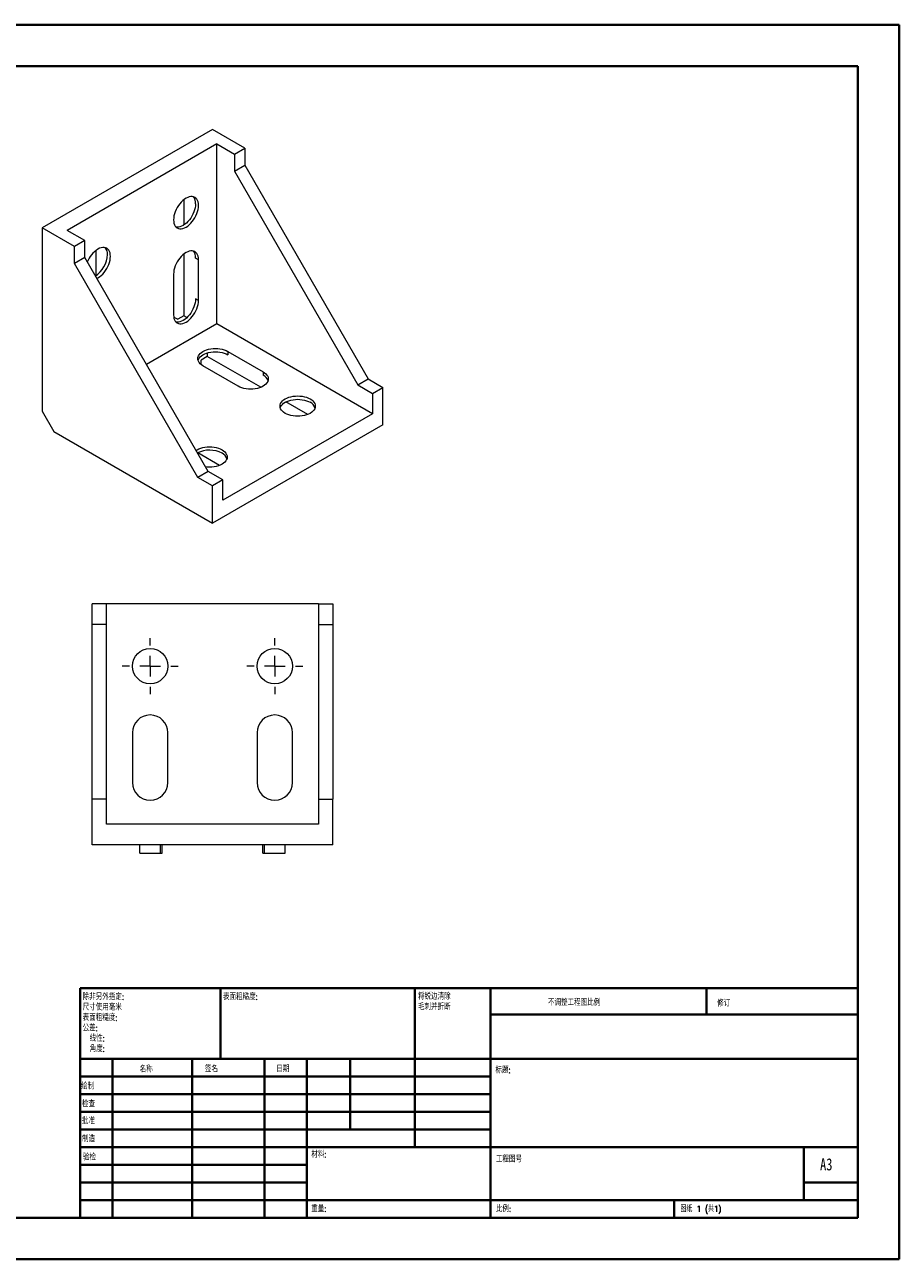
# Model space of a CAD drawing. Header units: millimetres. Extents: x 0 to 420, y 0 to 297.
# Tile 2 of 2: x 210 to 420, y 0 to 297. Entities that reach past the tile are written whole.
import ezdxf

# ---------------------------------------------------------------- set-up
doc = ezdxf.new("R2010")
doc.units = ezdxf.units.MM
doc.styles.add('SLDTEXTSTYLE0', font='TXT', dxfattribs={"width": 0.75, "bigfont": 'bigfont'})
doc.styles.add('SLDTEXTSTYLE1', font='TXT', dxfattribs={"width": 0.75})
doc.styles.add('SLDTEXTSTYLE2', font='TXT', dxfattribs={"width": 0.694444, "bigfont": 'bigfont'})

# ---------------------------------------------------------------- blocks, each defined once
blk = doc.blocks.new('SW_NOTE_0')
at = {"color": 0, "linetype": 'Continuous', "lineweight": 0, "char_height": 1.5, "attachment_point": 1, "style": 'SLDTEXTSTYLE0'}
for s, insert in [('\\M+18FAB锐边\\M+190B4\\M+18F9C', (0, 1.93)), ('\\M+196D1\\M+18E68\\M+19BF3\\M+190DC\\M+19266', (0, -0.57))]:
    blk.add_mtext(s, dxfattribs=dict(at, insert=insert))
blk = doc.blocks.new('SW_NOTE_1')
at = {"color": 0, "linetype": 'Continuous', "lineweight": 0, "char_height": 1.5, "attachment_point": 1, "style": 'SLDTEXTSTYLE0'}
for s, insert in [('\\M+18F9C\\M+194F1另\\M+18A4F\\M+18E77\\M+192E8:', (0, 1.93)), ('\\M+18EDA\\M+190A1\\M+18E67\\M+19770\\M+19F7C\\M+195C4', (0, -0.57)), ('\\M+1955C\\M+196CA\\M+19165糙\\M+19378:', (0, -3.07)), ('\\M+18CF6\\M+18DB7:', (0, -5.57)), ('线\\M+190AB:', (1.69, -8.07)), ('\\M+18A70\\M+19378:', (1.69, -10.57))]:
    blk.add_mtext(s, dxfattribs=dict(at, insert=insert))
blk = doc.blocks.new('SW_CENTERMARKSYMBOL_2')
at = {"color": 0, "linetype": 'Continuous', "lineweight": 0}
for p, q in [((0, 5), (0, 6.75)), ((-5, 0), (-6.75, 0)), ((0, 0), (-2.5, 0)), ((0, 0), (0, 2.5)), ((0, 0), (0, -2.5)), ((0, 0), (2.5, 0)), ((5, 0), (6.75, 0)), ((0, -5), (0, -6.75))]:
    blk.add_line(p, q, dxfattribs=at)
blk = doc.blocks.new('SW_CENTERMARKSYMBOL_3')
at = {"color": 0, "linetype": 'Continuous', "lineweight": 0}
for p, q in [((0, 5), (0, 6.75)), ((-5, 0), (-6.75, 0)), ((0, 0), (-2.5, 0)), ((0, 0), (0, 2.5)), ((0, 0), (0, -2.5)), ((0, 0), (2.5, 0)), ((5, 0), (6.75, 0)), ((0, -5), (0, -6.75))]:
    blk.add_line(p, q, dxfattribs=at)

msp = doc.modelspace()

# ---------------------------------------------------------------- linework, layer by layer
at = {"color": 7, "linetype": 'Continuous', "lineweight": 40}
for p, q in [((0.08, 297.21), (420.08, 297.21)), ((420.08, 0.21), (420.08, 297.21)), ((25.08, 287.21), (410.08, 287.21)), ((410.08, 287.21), (410.08, 10.21)), ((222.88, 65.46), (410.08, 65.46)), ((222.88, 65.46), (222.88, 10.21)), ((256.68, 48.46), (256.68, 65.46)), ((303.48, 65.46), (303.48, 27.21)), ((321.68, 65.46), (321.68, 10.21)), ((373.68, 59.09), (373.68, 65.46)), ((410.08, 59.09), (321.68, 59.09)), ((410.08, 48.46), (222.88, 48.46)), ((230.68, 48.46), (230.68, 10.21)), ((249.87, 48.46), (249.87, 10.21)), ((267.28, 48.46), (267.28, 10.21)), ((277.48, 10.21), (277.48, 48.46)), ((287.88, 31.46), (287.88, 48.46)), ((321.68, 44.21), (222.88, 44.21)), ((321.68, 39.96), (222.88, 39.96)), ((321.68, 35.71), (222.88, 35.71)), ((321.68, 31.46), (222.88, 31.46)), ((277.48, 27.21), (222.88, 27.21)), ((277.48, 27.21), (410.08, 27.21)), ((397.08, 14.46), (397.08, 27.21)), ((277.48, 22.96), (222.88, 22.96)), ((277.48, 18.71), (222.88, 18.71)), ((410.08, 18.71), (397.08, 18.71)), ((222.88, 14.46), (410.08, 14.46)), ((365.88, 10.21), (365.88, 14.46)), ((25.08, 10.21), (410.08, 10.21)), ((0.08, 0.21), (420.08, 0.21))]:
    msp.add_line(p, q, dxfattribs=at)
at = {"color": 7, "linetype": 'Continuous', "lineweight": 15}
for p, q in [((254.73, 272), (213.72, 248.33)), ((262.51, 267.51), (254.73, 272)), ((255.79, 268.53), (219.73, 247.71)), ((255.79, 268.53), (260.03, 266.08)), ((255.79, 225.26), (255.79, 268.53)), ((260.03, 266.08), (262.51, 267.51)), ((262.51, 267.51), (262.51, 263.43)), ((260.03, 266.08), (260.03, 262)), ((260.03, 262), (262.51, 263.43)), ((260.03, 262), (289.73, 210.56)), ((262.51, 263.43), (292.21, 211.99)), ((247.84, 255.11), (247.84, 249.05)), ((221.5, 243.84), (213.72, 248.33)), ((213.72, 248.33), (213.72, 204.23)), ((223.97, 245.27), (219.73, 247.71)), ((223.97, 245.27), (221.5, 243.84)), ((221.5, 239.75), (221.5, 243.84)), ((223.97, 241.18), (223.97, 245.27)), ((223.97, 241.18), (221.5, 239.75)), ((253.67, 189.74), (223.97, 241.18)), ((226.62, 242.86), (226.62, 236.8)), ((247.84, 242.04), (247.84, 227.2)), ((251.37, 240.67), (250.66, 241.08)), ((251.37, 230.87), (251.37, 240.67)), ((251.2, 188.32), (221.5, 239.75)), ((245.36, 237.2), (245.36, 227.4)), ((251.37, 230.87), (250.66, 231.28)), ((245.4, 226.89), (246.35, 226.34)), ((247.84, 227.2), (246.35, 226.34)), ((248.58, 226.77), (247.84, 227.2)), ((255.79, 225.26), (238.82, 215.46)), ((293.27, 203.62), (255.79, 225.26)), ((253.49, 217.4), (252.01, 216.54)), ((253.49, 218.25), (253.49, 217.4)), ((266.35, 209.98), (253.49, 217.4)), ((258.44, 218.62), (266.93, 213.72)), ((258.44, 218.62), (258.44, 217.81)), ((252.01, 215.44), (252.01, 216.54)), ((260.92, 210.26), (252.43, 215.15)), ((266.93, 213.72), (266.93, 212.91)), ((289.73, 210.56), (292.21, 211.99)), ((292.21, 211.99), (295.74, 209.95)), ((289.73, 210.56), (293.27, 208.52)), ((293.27, 208.52), (295.74, 209.95)), ((293.27, 208.52), (293.27, 203.62)), ((295.74, 200.97), (295.74, 209.95)), ((277.66, 203.44), (272.41, 206.48)), ((213.72, 204.23), (216.55, 199.34)), ((293.27, 203.62), (257.21, 182.8)), ((216.55, 199.34), (254.73, 177.29)), ((295.74, 200.97), (254.73, 177.29)), ((256.45, 191.2), (251.2, 194.23)), ((253.67, 189.74), (251.2, 188.32)), ((254.73, 186.27), (251.2, 188.32)), ((257.21, 187.7), (253.67, 189.74)), ((257.21, 187.7), (254.73, 186.27)), ((257.21, 182.8), (257.21, 187.7)), ((254.73, 177.29), (254.73, 186.27)), ((229.23, 157.91), (225.73, 157.91)), ((225.73, 152.91), (225.73, 157.91)), ((229.23, 152.91), (229.23, 157.91)), ((280.23, 157.91), (229.23, 157.91)), ((280.23, 157.91), (283.73, 157.91)), ((280.23, 157.91), (280.23, 152.91)), ((283.73, 157.91), (283.73, 152.91)), ((229.23, 152.91), (225.73, 152.91)), ((225.73, 110.91), (225.73, 152.91)), ((229.23, 110.91), (229.23, 152.91)), ((280.23, 152.91), (283.73, 152.91)), ((280.23, 152.91), (280.23, 110.91)), ((283.73, 152.91), (283.73, 110.91)), ((235.48, 126.91), (235.48, 114.91)), ((243.98, 114.91), (243.98, 126.91)), ((265.48, 126.91), (265.48, 114.91)), ((273.98, 114.91), (273.98, 126.91)), ((225.73, 99.91), (225.73, 110.91)), ((229.23, 110.91), (225.73, 110.91)), ((229.23, 104.91), (229.23, 110.91)), ((280.23, 110.91), (280.23, 104.91)), ((280.23, 110.91), (283.73, 110.91)), ((283.73, 99.91), (283.73, 110.91)), ((280.23, 104.91), (229.23, 104.91)), ((283.73, 99.91), (225.73, 99.91)), ((237.23, 97.91), (237.23, 99.91)), ((242.23, 97.91), (242.23, 99.91)), ((242.58, 97.91), (242.58, 99.91)), ((266.89, 97.91), (266.89, 99.91)), ((267.23, 97.91), (267.23, 99.91)), ((272.23, 97.91), (272.23, 99.91)), ((237.23, 97.91), (242.23, 97.91)), ((242.23, 97.91), (242.58, 97.91)), ((266.89, 97.91), (267.23, 97.91)), ((267.23, 97.91), (272.23, 97.91))]:
    msp.add_line(p, q, dxfattribs=at)
at = {"color": 7, "linetype": 'Continuous', "lineweight": 15, "flags": 128}
for points in [[(248.37, 255.47), (247.97, 255.21), (247.59, 254.9), (247.22, 254.54), (246.86, 254.14), (246.54, 253.7), (246.24, 253.23), (245.98, 252.74), (245.76, 252.23), (245.59, 251.72), (245.46, 251.22), (245.39, 250.73), (245.36, 250.26), (245.39, 249.83), (245.46, 249.43), (245.59, 249.07), (245.76, 248.76), (245.98, 248.51), (246.24, 248.32), (246.54, 248.19), (246.86, 248.13), (247.22, 248.13), (247.59, 248.2), (247.97, 248.33), (248.37, 248.53), (248.76, 248.78), (249.14, 249.1), (249.52, 249.46), (249.87, 249.86), (250.2, 250.3), (250.49, 250.77), (250.75, 251.26), (250.97, 251.77), (251.14, 252.27), (251.27, 252.78), (251.35, 253.27), (251.37, 253.73), (251.35, 254.17), (251.27, 254.57), (251.14, 254.93), (250.97, 255.24), (250.75, 255.49), (250.49, 255.68), (250.2, 255.81), (249.87, 255.87), (249.52, 255.87), (249.14, 255.8), (248.76, 255.67), (248.37, 255.47)], [(250.66, 254.14), (250.64, 253.67), (250.56, 253.18), (250.44, 252.68), (250.26, 252.17), (250.04, 251.67), (249.78, 251.18), (249.49, 250.71), (249.16, 250.27), (248.81, 249.87), (248.44, 249.5), (248.05, 249.19), (247.66, 248.94), (247.27, 248.74), (246.88, 248.61), (246.51, 248.54), (246.16, 248.53), (245.92, 248.57)], [(226.88, 236.14), (227.15, 236.28), (227.55, 236.54), (227.93, 236.85), (228.3, 237.21), (228.66, 237.62), (228.98, 238.06), (229.28, 238.53), (229.54, 239.02), (229.76, 239.52), (229.93, 240.03), (230.06, 240.53), (230.13, 241.02), (230.16, 241.49), (230.13, 241.93), (230.06, 242.33), (229.93, 242.68), (229.76, 242.99), (229.54, 243.24), (229.28, 243.43), (228.98, 243.56), (228.66, 243.63), (228.3, 243.62), (227.93, 243.55), (227.55, 243.42), (227.15, 243.22), (227.15, 243.22)], [(251.37, 240.67), (251.35, 241.11), (251.27, 241.51), (251.14, 241.87), (250.97, 242.17), (250.75, 242.42), (250.49, 242.62), (250.2, 242.74), (249.87, 242.81), (249.52, 242.8), (249.14, 242.74), (248.76, 242.6), (248.37, 242.4), (247.97, 242.15), (247.59, 241.84), (247.22, 241.48), (246.86, 241.07), (246.54, 240.63), (246.24, 240.16), (245.98, 239.67), (245.76, 239.17), (245.59, 238.66), (245.46, 238.16), (245.39, 237.67), (245.36, 237.2)], [(245.36, 227.4), (245.39, 226.96), (245.46, 226.56), (245.59, 226.21), (245.76, 225.9), (245.98, 225.65), (246.24, 225.46), (246.54, 225.33), (246.86, 225.26), (247.22, 225.27), (247.59, 225.33), (247.97, 225.47), (248.37, 225.67), (248.76, 225.92), (249.14, 226.23), (249.52, 226.59), (249.87, 227), (250.2, 227.44), (250.49, 227.91), (250.75, 228.4), (250.97, 228.9), (251.14, 229.41), (251.27, 229.91), (251.35, 230.4), (251.37, 230.87)], [(250.66, 231.28), (250.64, 230.81), (250.56, 230.32), (250.44, 229.82), (250.26, 229.31), (250.04, 228.81), (249.78, 228.32), (249.49, 227.85), (249.16, 227.41), (248.81, 227), (248.44, 226.64), (248.05, 226.33), (247.66, 226.07), (247.27, 225.88), (246.88, 225.74), (246.51, 225.67), (246.16, 225.67), (245.92, 225.71)], [(252.43, 215.15), (252.07, 215.39), (251.76, 215.66), (251.51, 215.95), (251.33, 216.25), (251.22, 216.57), (251.19, 216.89), (251.22, 217.21), (251.33, 217.52), (251.51, 217.83), (251.76, 218.12), (252.07, 218.38), (252.43, 218.62), (252.85, 218.83), (253.31, 219.01), (253.81, 219.16), (254.34, 219.26), (254.88, 219.32), (255.44, 219.34), (255.99, 219.32), (256.54, 219.26), (257.06, 219.16), (257.56, 219.01), (258.02, 218.83), (258.44, 218.62)], [(251.25, 216.48), (251.33, 216.71), (251.51, 217.01), (251.76, 217.3), (252.07, 217.57), (252.43, 217.81), (252.85, 218.02), (253.31, 218.2), (253.81, 218.34), (254.34, 218.44), (254.88, 218.5), (255.44, 218.53), (255.99, 218.5), (256.54, 218.44), (257.06, 218.34), (257.56, 218.2), (258.02, 218.02), (258.44, 217.81)], [(266.93, 213.72), (267.29, 213.48), (267.6, 213.22), (267.85, 212.93), (268.03, 212.63), (268.14, 212.31), (268.17, 211.99), (268.14, 211.67), (268.03, 211.36), (267.85, 211.05), (267.6, 210.76), (267.29, 210.5), (266.93, 210.26), (266.51, 210.04), (266.05, 209.87), (265.55, 209.72), (265.02, 209.62), (264.48, 209.56), (263.92, 209.54), (263.37, 209.56), (262.82, 209.62), (262.3, 209.72), (261.8, 209.87), (261.34, 210.04), (260.92, 210.26)], [(272.23, 203.72), (271.86, 203.97), (271.56, 204.23), (271.31, 204.52), (271.13, 204.82), (271.02, 205.14), (270.99, 205.46), (271.02, 205.78), (271.13, 206.09), (271.31, 206.4), (271.56, 206.69), (271.86, 206.95), (272.23, 207.19), (272.65, 207.41), (273.11, 207.58), (273.61, 207.73), (274.14, 207.83), (274.68, 207.89), (275.24, 207.91), (275.79, 207.89), (276.34, 207.83), (276.86, 207.73), (277.36, 207.58), (277.82, 207.41), (278.24, 207.19), (278.61, 206.95), (278.92, 206.69), (279.16, 206.4), (279.34, 206.09), (279.45, 205.78), (279.49, 205.46), (279.45, 205.14), (279.34, 204.82), (279.16, 204.52), (278.92, 204.23), (278.61, 203.97), (278.24, 203.72), (277.82, 203.51), (277.36, 203.33), (276.86, 203.19), (276.34, 203.09), (275.79, 203.03), (275.24, 203.01), (274.68, 203.03), (274.14, 203.09), (273.61, 203.19), (273.11, 203.33), (272.65, 203.51), (272.23, 203.72)], [(271.05, 205.05), (271.13, 205.28), (271.31, 205.58), (271.56, 205.87), (271.86, 206.14), (272.23, 206.38), (272.65, 206.59), (273.11, 206.77), (273.61, 206.91), (274.14, 207.01), (274.68, 207.07), (275.24, 207.1), (275.79, 207.07), (276.34, 207.01), (276.86, 206.91), (277.36, 206.77), (277.82, 206.59), (278.24, 206.38)], [(250.76, 194.78), (251.02, 194.95), (251.44, 195.16), (251.9, 195.34), (252.4, 195.48), (252.92, 195.58), (253.47, 195.65), (254.02, 195.67), (254.58, 195.65), (255.12, 195.58), (255.65, 195.48), (256.15, 195.34), (256.61, 195.16), (257.03, 194.95), (257.4, 194.71), (257.7, 194.44), (257.95, 194.15), (258.13, 193.85), (258.24, 193.53), (258.27, 193.21), (258.24, 192.89), (258.13, 192.58), (257.95, 192.27), (257.7, 191.99), (257.4, 191.72), (257.03, 191.48), (256.61, 191.27), (256.15, 191.09), (255.65, 190.95), (255.12, 190.84), (254.58, 190.78), (254.02, 190.76), (253.47, 190.78), (253.05, 190.83)]]:
    msp.add_lwpolyline(points, dxfattribs=at)
at = {"color": 7, "linetype": 'Continuous', "lineweight": 15}
for centre in [(239.73, 142.91), (269.73, 142.91)]:
    msp.add_circle(centre, 4.25, dxfattribs=at)
for centre, radius, start, end in [((248.24, 254.28), 2.43, 356.7005, 39.7389), ((227.09, 242.05), 2.37, 356.1756, 40.2638), ((230.66, 237.74), 6.51, 122.6182, 158.7635), ((222.9, 242.2), 6.56, 303.6398, 357.3329), ((248.24, 241.22), 2.43, 356.7005, 39.7389), ((265.88, 210.78), 2.37, 19.7447, 63.8278), ((277.2, 204.25), 2.37, 19.7447, 63.8278), ((254.02, 188.31), 6.56, 62.6712, 116.3562), ((255.94, 191.96), 2.43, 20.2696, 63.3028), ((239.73, 126.91), 4.25, 0, 180), ((269.73, 126.91), 4.25, 0, 180), ((239.73, 114.91), 4.25, 180, 0), ((269.73, 114.91), 4.25, 180, 0)]:
    msp.add_arc(centre, radius, start, end, dxfattribs=at)

# ---------------------------------------------------------------- block references
at = {"color": 7, "linetype": 'Continuous', "lineweight": 0}
for name, p in [('SW_CENTERMARKSYMBOL_2', (239.73, 142.91)), ('SW_CENTERMARKSYMBOL_3', (269.73, 142.91)), ('SW_NOTE_1', (223.47, 62.2)), ('SW_NOTE_0', (304.19, 62.28))]:
    msp.add_blockref(name, p, dxfattribs=at)

# ---------------------------------------------------------------- texts
at = {"color": 7, "linetype": 'Continuous', "lineweight": 0, "attachment_point": 1}
for s, insert, char_height, style in [('\\M+1955C\\M+196CA\\M+19165糙\\M+19378:', (257.25, 64.13), 1.5, 'SLDTEXTSTYLE0'), ('\\M+19573调\\M+190AE\\M+18D48\\M+192F6图\\M+194E4\\M+197E1', (335.49, 62.75), 1.5, 'SLDTEXTSTYLE0'), ('\\M+18F43订', (376.21, 62.55), 1.5, 'SLDTEXTSTYLE0'), ('\\M+196BC\\M+18FCC', (237.2, 46.72), 1.5, 'SLDTEXTSTYLE0'), ('签\\M+196BC', (252.91, 46.78), 1.5, 'SLDTEXTSTYLE0'), ('\\M+193FA\\M+18AFA', (270.09, 46.79), 1.5, 'SLDTEXTSTYLE0'), ('标题:', (322.84, 46.49), 1.5, 'SLDTEXTSTYLE0'), ('绘\\M+190A7', (223.09, 42.64), 1.5, 'SLDTEXTSTYLE0'), ('检查', (223.29, 38.37), 1.5, 'SLDTEXTSTYLE0'), ('\\M+194E1\\M+18F79', (223.28, 34.28), 1.5, 'SLDTEXTSTYLE0'), ('\\M+190A7\\M+191A2', (223.33, 29.95), 1.5, 'SLDTEXTSTYLE0'), ('验检', (223.55, 25.56), 1.5, 'SLDTEXTSTYLE0'), ('\\M+18DDE\\M+197BF:', (278.52, 26.2), 1.5, 'SLDTEXTSTYLE0'), ('\\M+18D48\\M+192F6图\\M+18D86', (322.95, 25.08), 1.5, 'SLDTEXTSTYLE0'), ('A3', (401, 24.52), 2.91, 'SLDTEXTSTYLE1'), ('\\M+18F64\\M+197CA:', (278.5, 13.16), 1.4986, 'SLDTEXTSTYLE0'), ('\\M+194E4\\M+197E1:', (322.95, 13.11), 1.5, 'SLDTEXTSTYLE0'), ('图纸 1 (\\M+18BA41)', (367.36, 13.11), 1.5, 'SLDTEXTSTYLE2')]:
    msp.add_mtext(s, dxfattribs=dict(at, insert=insert, char_height=char_height, style=style))

doc.saveas('drawing.dxf')
